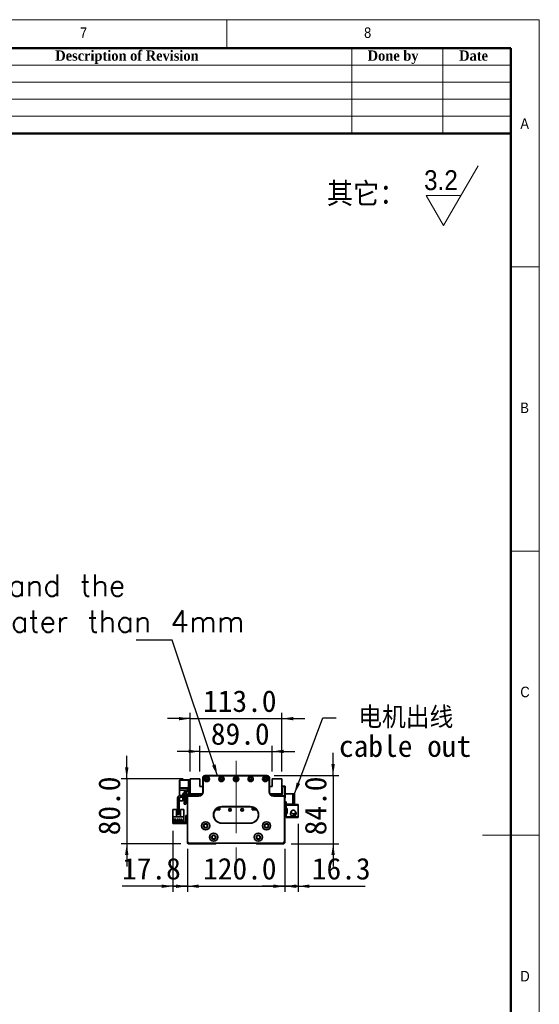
# Model space of a CAD drawing. Header units: millimetres. Extents: x 35 to 2905, y 35 to 2044.
# Tile 10 of 10: x 2265 to 2905, y 831 to 2044. Entities that reach past the tile are written whole.
import ezdxf

# ---------------------------------------------------------------- set-up
doc = ezdxf.new("R2010")
doc.units = ezdxf.units.MM
doc.header["$LTSCALE"] = 7
doc.linetypes.add('CENTERX2', pattern=[20.32, 12.7, -2.54, 2.54, -2.54])
doc.layers.add('黑色实线', color=7, linetype='Continuous')
doc.styles.add('SLDTEXTSTYLE0', font='Gothic.ttf', dxfattribs={"width": 0.913, "bigfont": 'bigfont'})
doc.styles.add('SLDTEXTSTYLE1', font='Gothic.ttf', dxfattribs={"width": 0.913})
doc.styles.add('SLDTEXTSTYLE2', font='timesbd.ttf', dxfattribs={"width": 0.933})
doc.styles.add('SLDTEXTSTYLE8', font='txt')
doc.styles.add('SLDTEXTSTYLE9', font='txt', dxfattribs={"bigfont": 'bigfont'})
doc.dimstyles.new('SLDDIMSTYLE0', dxfattribs={"dimtxt": 26.6, "dimasz": 14, "dimexe": 0, "dimexo": 0.0625, "dimgap": 6.65, "dimtad": 2, "dimdec": 1, "dimrnd": 1e-09, "dimzin": 4, "dimdsep": 46, "dimtxsty": 'SLDTEXTSTYLE8', "dimsah": 1, "dimcen": 0.09, "dimadec": 0, "dimazin": 1, "dimtfac": 1, "dimtdec": 1, "dimtmove": 0, "dimatfit": 0, "dimfxl": 0, "dimfrac": 2, "dimtolj": 1, "dimtzin": 12, "dimarcsym": 0})
doc.dimstyles.new('SLDDIMSTYLE1', dxfattribs={"dimtxt": 26.6, "dimasz": 14, "dimexe": 0, "dimexo": 0.0625, "dimgap": 6.65, "dimtad": 2, "dimdec": 1, "dimrnd": 1e-09, "dimzin": 12, "dimdsep": 46, "dimtxsty": 'SLDTEXTSTYLE8', "dimsah": 1, "dimcen": 0.09, "dimadec": 0, "dimazin": 3, "dimtfac": 1, "dimtdec": 1, "dimtmove": 0, "dimatfit": 0, "dimfxl": 0, "dimfrac": 2, "dimtolj": 1, "dimtzin": 12, "dimarcsym": 0})
doc.dimstyles.new('SLDDIMSTYLE2', dxfattribs={"dimtxt": 0.18, "dimasz": 14, "dimexe": 0, "dimexo": 0.0625, "dimgap": 0, "dimtad": 0, "dimtih": 1, "dimtoh": 1, "dimdec": 0, "dimrnd": 1e-09, "dimzin": 0, "dimdsep": 46, "dimtxsty": 'Standard', "dimsah": 1, "dimcen": 0.09, "dimadec": 0, "dimazin": 0, "dimtfac": 14, "dimtdec": 0, "dimtofl": 0, "dimtmove": 0, "dimatfit": 3, "dimfxl": 0, "dimfrac": 2, "dimtolj": 1, "dimtzin": 0, "dimarcsym": 0})

# ---------------------------------------------------------------- blocks, each defined once
blk = doc.blocks.new('SW_SFSYMBOL_0')
at = {"color": 0, "linetype": 'Continuous', "lineweight": 18}
for p, q in [((24, -36.7), (66.5, 36.8)), ((24, -36.7), (2.8, 0)), ((45.3, 0), (2.8, 0))]:
    blk.add_line(p, q, dxfattribs=at)
at = {"color": 0, "linetype": 'Continuous', "lineweight": 18, "insert": (0, 31.3), "char_height": 24.5, "attachment_point": 1, "style": 'SLDTEXTSTYLE1'}
blk.add_mtext('3.2', dxfattribs=at)
blk = doc.blocks.new('_D')
at = {"layer": '黑色实线'}
for p, q in [((2471.5, 1022.8), (2471.5, 969.8)), ((2591.5, 1022.8), (2591.5, 969.8)), ((2471.5, 976.8), (2443.5, 976.8)), ((2471.5, 976.8), (2591.5, 976.8)), ((2591.5, 976.8), (2619.5, 976.8))]:
    blk.add_line(p, q, dxfattribs=at)
for points in [[(2471.5, 976.8), (2457.5, 978.9), (2457.5, 974.7)], [(2591.5, 976.8), (2605.5, 974.7), (2605.5, 978.9)]]:
    blk.add_solid(points, dxfattribs=at)
at = {"layer": '黑色实线', "insert": (2490.8, 1011.7), "char_height": 26.6, "attachment_point": 1, "style": 'SLDTEXTSTYLE8'}
blk.add_mtext('120.0', dxfattribs=at)
blk = doc.blocks.new('_D_1')
at = {"layer": '黑色实线'}
for p, q in [((2453.7, 1045), (2453.7, 969.8)), ((2471.5, 1022.8), (2471.5, 969.8)), ((2453.7, 976.8), (2391, 976.8)), ((2453.7, 976.8), (2471.5, 976.8)), ((2471.5, 976.8), (2499.5, 976.8))]:
    blk.add_line(p, q, dxfattribs=at)
for points in [[(2453.7, 976.8), (2439.7, 978.9), (2439.7, 974.7)], [(2471.5, 976.8), (2485.5, 974.7), (2485.5, 978.9)]]:
    blk.add_solid(points, dxfattribs=at)
at = {"layer": '黑色实线', "insert": (2391, 1011.7), "char_height": 26.6, "attachment_point": 1, "style": 'SLDTEXTSTYLE8'}
blk.add_mtext('17.8', dxfattribs=at)
blk = doc.blocks.new('_D_2')
at = {"layer": '黑色实线'}
for p, q in [((2651, 1113.2), (2651, 1141.2)), ((2578.3, 1113.2), (2658, 1113.2)), ((2651, 1113.2), (2651, 1029.2)), ((2599.3, 1029.2), (2658, 1029.2)), ((2651, 1029.2), (2651, 1001.2))]:
    blk.add_line(p, q, dxfattribs=at)
for points in [[(2651, 1113.2), (2653.1, 1127.2), (2648.9, 1127.2)], [(2651, 1029.2), (2648.9, 1015.2), (2653.1, 1015.2)]]:
    blk.add_solid(points, dxfattribs=at)
at = {"layer": '黑色实线', "insert": (2616.1, 1039.5), "char_height": 26.6, "attachment_point": 1, "rotation": 90, "style": 'SLDTEXTSTYLE8'}
blk.add_mtext('84.0', dxfattribs=at)
blk = doc.blocks.new('_D_3')
at = {"layer": '黑色实线'}
for p, q in [((2396.8, 1109.2), (2396.8, 1137.2)), ((2466.1, 1109.2), (2389.8, 1109.2)), ((2396.8, 1109.2), (2396.8, 1029.2)), ((2463.6, 1029.2), (2389.8, 1029.2)), ((2396.8, 1029.2), (2396.8, 1001.2))]:
    blk.add_line(p, q, dxfattribs=at)
for points in [[(2396.8, 1109.2), (2398.9, 1123.2), (2394.7, 1123.2)], [(2396.8, 1029.2), (2394.7, 1015.2), (2398.9, 1015.2)]]:
    blk.add_solid(points, dxfattribs=at)
at = {"layer": '黑色实线', "insert": (2361.9, 1039.5), "char_height": 26.6, "attachment_point": 1, "rotation": 90, "style": 'SLDTEXTSTYLE8'}
blk.add_mtext('80.0', dxfattribs=at)
blk = doc.blocks.new('_D_4')
at = {"layer": '黑色实线'}
for p, q in [((2475, 1118.1), (2475, 1190.2)), ((2588, 1118.1), (2588, 1190.2)), ((2475, 1183.2), (2447, 1183.2)), ((2475, 1183.2), (2588, 1183.2)), ((2588, 1183.2), (2616, 1183.2))]:
    blk.add_line(p, q, dxfattribs=at)
for points in [[(2475, 1183.2), (2461, 1185.3), (2461, 1181.1)], [(2588, 1183.2), (2602, 1181.1), (2602, 1185.3)]]:
    blk.add_solid(points, dxfattribs=at)
at = {"layer": '黑色实线', "insert": (2490.8, 1218.1), "char_height": 26.6, "attachment_point": 1, "style": 'SLDTEXTSTYLE8'}
blk.add_mtext('113.0', dxfattribs=at)
blk = doc.blocks.new('_D_5')
at = {"layer": '黑色实线'}
for p, q in [((2487, 1142.8), (2459, 1142.8)), ((2487, 1118.1), (2487, 1149.8)), ((2487, 1142.8), (2576, 1142.8)), ((2576, 1118.1), (2576, 1149.8)), ((2576, 1142.8), (2604, 1142.8))]:
    blk.add_line(p, q, dxfattribs=at)
for points in [[(2487, 1142.8), (2473, 1144.9), (2473, 1140.7)], [(2576, 1142.8), (2590, 1140.7), (2590, 1144.9)]]:
    blk.add_solid(points, dxfattribs=at)
at = {"layer": '黑色实线', "insert": (2500.4, 1177.7), "char_height": 26.6, "attachment_point": 1, "style": 'SLDTEXTSTYLE8'}
blk.add_mtext('89.0', dxfattribs=at)
blk = doc.blocks.new('_D_6')
at = {"layer": '黑色实线'}
for p, q in [((2607.8, 1053.6), (2607.8, 969.8)), ((2591.5, 1021.3), (2591.5, 969.8)), ((2591.5, 976.8), (2563.5, 976.8)), ((2607.8, 976.8), (2591.5, 976.8)), ((2607.8, 976.8), (2690.3, 976.8))]:
    blk.add_line(p, q, dxfattribs=at)
for points in [[(2591.5, 976.8), (2577.5, 978.9), (2577.5, 974.7)], [(2607.8, 976.8), (2621.8, 974.7), (2621.8, 978.9)]]:
    blk.add_solid(points, dxfattribs=at)
at = {"layer": '黑色实线', "insert": (2624.8, 1011.7), "char_height": 26.6, "attachment_point": 1, "style": 'SLDTEXTSTYLE8'}
blk.add_mtext('16.3', dxfattribs=at)
blk = doc.blocks.new('SW_NOTE_3')
at = {"layer": '黑色实线', "color": 0, "char_height": 26.6, "attachment_point": 1}
for s, insert, style in [(' 电机出线', (3.7, 13.6), 'SLDTEXTSTYLE9'), ('cable out', (3.7, -21.6), 'SLDTEXTSTYLE8')]:
    blk.add_mtext(s, dxfattribs=dict(at, insert=insert, style=style))
blk = doc.blocks.new('SW_NOTE_4')
at = {"layer": '黑色实线', "color": 0, "insert": (-868.8, 81), "char_height": 26.6, "attachment_point": 1, "style": 'SLDTEXTSTYLE9'}
blk.add_mtext('The distance between the load plate and the \\Psteel belt protection belt shall be greater than 4mm', dxfattribs=at)

msp = doc.modelspace()

# ---------------------------------------------------------------- linework, layer by layer
at = {"color": 7, "linetype": 'Continuous', "lineweight": 18}
for p, q in [((2905, 2044), (35, 2044)), ((2520, 2009), (2520, 2044)), ((2905, 35), (2905, 2044)), ((70, 2009), (2870, 2009)), ((2674, 2009), (2674, 1904)), ((2786, 2009), (2786, 1904)), ((2870, 2009), (2870, 1904)), ((2870, 2009), (2870, 70)), ((2030, 1988), (2870, 1988)), ((2030, 1967), (2870, 1967)), ((2030, 1946), (2870, 1946)), ((2030, 1925), (2870, 1925)), ((2905, 1739.5), (2870, 1739.5)), ((2870, 1389.5), (2905, 1389.5)), ((2905, 1039.5), (2835, 1039.5))]:
    msp.add_line(p, q, dxfattribs=at)
at = {"color": 7, "linetype": 'Continuous', "lineweight": 50}
for p, q in [((2870, 2009), (70, 2009)), ((2870, 2009), (2870, 70)), ((2870, 1904), (2030, 1904))]:
    msp.add_line(p, q, dxfattribs=at)
at = {"color": 7, "linetype": 'Continuous', "lineweight": 35}
for p, q in [((2462.26, 1107.66), (2461.96, 1107.36)), ((2462.26, 1107.36), (2461.96, 1107.24)), ((2461.96, 1107.24), (2461.96, 1107.36)), ((2461.96, 1098.08), (2461.96, 1107.24)), ((2462.26, 1107.66), (2462.26, 1107.36)), ((2462.26, 1107.66), (2472.96, 1107.66)), ((2462.26, 1107.36), (2462.26, 1097.96)), ((2472.96, 1107.36), (2462.26, 1107.36)), ((2472.96, 1106.66), (2472.96, 1107.66)), ((2472.96, 1107.66), (2474.96, 1107.66)), ((2474.96, 1106.66), (2472.96, 1106.66)), ((2472.96, 1106.66), (2472.96, 1098.16)), ((2486.96, 1109.16), (2474.96, 1109.16)), ((2474.96, 1109.16), (2474.96, 1090.66)), ((2486.96, 1099.66), (2486.96, 1109.16)), ((2490.43, 1110.36), (2490.43, 1108.36)), ((2490.43, 1110.36), (2490.46, 1110.36)), ((2490.43, 1108.36), (2490.46, 1108.36)), ((2490.46, 1110.16), (2490.76, 1110.16)), ((2490.46, 1093.16), (2490.46, 1110.16)), ((2490.76, 1110.16), (2490.76, 1093.16)), ((2493.46, 1113.16), (2493.46, 1112.86)), ((2493.46, 1113.16), (2569.46, 1113.16)), ((2569.46, 1112.86), (2493.46, 1112.86)), ((2569.46, 1113.16), (2569.46, 1112.86)), ((2572.46, 1110.16), (2572.16, 1110.16)), ((2572.16, 1093.16), (2572.16, 1110.16)), ((2572.45, 1110.36), (2572.48, 1110.36)), ((2572.46, 1110.16), (2572.46, 1093.16)), ((2572.48, 1108.36), (2572.46, 1108.36)), ((2572.48, 1110.36), (2572.48, 1108.36)), ((2587.96, 1109.16), (2575.96, 1109.16)), ((2575.96, 1109.16), (2575.96, 1099.66)), ((2587.96, 1090.66), (2587.96, 1109.16)), ((2461.66, 1095.06), (2461.66, 1097.66)), ((2461.66, 1097.66), (2472.96, 1097.66)), ((2461.66, 1095.06), (2469.32, 1095.06)), ((2461.66, 1088.41), (2461.66, 1095.06)), ((2462.26, 1097.96), (2461.96, 1098.08)), ((2461.96, 1097.96), (2461.96, 1098.08)), ((2461.96, 1097.96), (2462.26, 1097.66)), ((2462.26, 1097.96), (2462.26, 1097.66)), ((2462.26, 1097.96), (2472.96, 1097.96)), ((2467.46, 1091.68), (2467.46, 1088.66)), ((2469.46, 1091.66), (2469.46, 1088.66)), ((2472.96, 1098.16), (2474.96, 1098.16)), ((2472.96, 1097.16), (2472.96, 1098.16)), ((2474.96, 1097.16), (2472.96, 1097.16)), ((2472.96, 1097.16), (2472.96, 1090.16)), ((2490.46, 1099.66), (2486.96, 1099.66)), ((2490.76, 1093.16), (2490.46, 1093.16)), ((2572.46, 1093.16), (2572.16, 1093.16)), ((2575.96, 1099.66), (2572.46, 1099.66)), ((2587.96, 1100.16), (2591.66, 1100.16)), ((2591.66, 1099.16), (2587.96, 1099.16)), ((2587.96, 1097.66), (2588.46, 1097.66)), ((2588.46, 1097.66), (2588.46, 1089.66)), ((2591.66, 1099.16), (2591.66, 1100.16)), ((2591.66, 1100.16), (2591.96, 1099.86)), ((2591.66, 1086.16), (2591.66, 1099.16)), ((2591.96, 1099.04), (2591.66, 1099.16)), ((2591.96, 1099.86), (2591.96, 1099.04)), ((2591.96, 1099.04), (2591.96, 1086.28)), ((2459.46, 1085.16), (2459.46, 1066.16)), ((2461.46, 1085.16), (2461.46, 1066.16)), ((2461.66, 1082.16), (2461.66, 1085.91)), ((2465.96, 1082.16), (2461.66, 1082.16)), ((2471.46, 1088.66), (2462.96, 1088.66)), ((2471.46, 1086.66), (2462.96, 1086.66)), ((2465.96, 1091.16), (2467.46, 1091.16)), ((2465.96, 1088.66), (2465.96, 1091.16)), ((2465.96, 1082.16), (2465.96, 1086.66)), ((2467.46, 1086.66), (2467.46, 1085.66)), ((2467.46, 1085.66), (2469.46, 1085.66)), ((2467.46, 1077.66), (2467.46, 1085.66)), ((2469.46, 1091.16), (2470.96, 1091.16)), ((2469.46, 1086.66), (2469.46, 1085.66)), ((2469.46, 1085.66), (2469.46, 1077.66)), ((2470.96, 1091.16), (2470.96, 1088.66)), ((2470.96, 1086.66), (2470.96, 1082.16)), ((2471.46, 1082.16), (2470.96, 1082.16)), ((2471.76, 1086.66), (2471.46, 1086.66)), ((2471.46, 1031.66), (2471.46, 1086.66)), ((2471.76, 1086.66), (2471.76, 1031.78)), ((2472.96, 1087.86), (2472.96, 1088.16)), ((2472.96, 1088.16), (2485.46, 1088.16)), ((2485.46, 1087.86), (2472.96, 1087.86)), ((2474.96, 1090.66), (2489.79, 1090.66)), ((2474.96, 1090.66), (2474.96, 1090.16)), ((2475.26, 1088.16), (2475.26, 1090.66)), ((2475.95, 1089.66), (2476.95, 1090.66)), ((2475.95, 1089.66), (2475.95, 1088.16)), ((2476.55, 1088.61), (2477.5, 1089.56)), ((2476.55, 1088.16), (2476.55, 1088.61)), ((2488.93, 1089.56), (2477.5, 1089.56)), ((2485.46, 1087.86), (2485.46, 1088.16)), ((2487.88, 1090.66), (2488.08, 1090.45)), ((2489.46, 1090.16), (2488.79, 1090.16)), ((2573.13, 1090.66), (2587.96, 1090.66)), ((2574.12, 1090.16), (2573.46, 1090.16)), ((2585.41, 1089.56), (2573.99, 1089.56)), ((2575.04, 1090.66), (2574.83, 1090.45)), ((2574.83, 1090.45), (2575.04, 1090.66)), ((2574.83, 1090.45), (2574.83, 1090.45)), ((2577.46, 1088.16), (2577.46, 1087.86)), ((2577.46, 1088.16), (2589.96, 1088.16)), ((2589.96, 1087.86), (2577.46, 1087.86)), ((2585.41, 1089.56), (2586.36, 1088.61)), ((2586.96, 1089.66), (2585.96, 1090.66)), ((2586.36, 1088.16), (2586.36, 1088.61)), ((2588.46, 1089.66), (2586.96, 1089.66)), ((2586.96, 1088.16), (2586.96, 1089.66)), ((2588.46, 1090.66), (2587.96, 1090.66)), ((2589.96, 1088.16), (2589.96, 1087.86)), ((2591.16, 1031.78), (2591.16, 1086.66)), ((2591.46, 1086.66), (2591.16, 1086.66)), ((2591.46, 1086.66), (2591.46, 1031.66)), ((2591.46, 1086.16), (2591.66, 1086.16)), ((2591.66, 1085.16), (2591.46, 1085.16)), ((2593.36, 1080.66), (2591.46, 1080.66)), ((2591.96, 1086.28), (2591.66, 1086.16)), ((2591.66, 1085.16), (2591.66, 1086.16)), ((2591.96, 1085.46), (2591.66, 1085.16)), ((2601.36, 1090.66), (2591.96, 1090.66)), ((2591.96, 1086.28), (2591.96, 1085.46)), ((2593.36, 1077.66), (2593.36, 1080.66)), ((2601.36, 1077.66), (2601.36, 1090.66)), ((2601.36, 1090.66), (2603.36, 1090.66)), ((2603.36, 1090.66), (2603.36, 1077.66)), ((2453.66, 1071.36), (2457.96, 1071.36)), ((2453.66, 1071.36), (2453.66, 1062.06)), ((2457.96, 1062.36), (2457.96, 1071.36)), ((2462.96, 1071.36), (2462.96, 1062.36)), ((2462.96, 1071.36), (2467.26, 1071.36)), ((2467.26, 1071.36), (2467.26, 1062.06)), ((2469.46, 1077.66), (2467.46, 1077.66)), ((2506.03, 1070.76), (2511.46, 1070.76)), ((2506.11, 1070.86), (2511.46, 1070.86)), ((2508.71, 1071.16), (2506.36, 1071.16)), ((2509.35, 1071.8), (2508.71, 1071.16)), ((2508.85, 1071.16), (2508.71, 1071.16)), ((2508.85, 1071.16), (2509.95, 1072.26)), ((2509.35, 1071.8), (2509.35, 1073.54)), ((2509.95, 1072.26), (2509.95, 1073.82)), ((2511.46, 1070.76), (2511.46, 1074.34)), ((2513.96, 1074.96), (2548.96, 1074.96)), ((2513.96, 1074.96), (2513.96, 1074.66)), ((2548.96, 1074.66), (2513.96, 1074.66)), ((2548.96, 1074.96), (2548.96, 1074.66)), ((2551.46, 1074.34), (2551.46, 1070.76)), ((2551.46, 1070.86), (2556.8, 1070.86)), ((2551.46, 1070.76), (2556.88, 1070.76)), ((2552.46, 1074.03), (2552.46, 1070.86)), ((2553.26, 1073.69), (2553.26, 1071.96)), ((2553.26, 1073.69), (2553.26, 1071.96)), ((2553.26, 1071.96), (2554.06, 1071.16)), ((2553.26, 1071.96), (2553.26, 1071.96)), ((2554.06, 1071.16), (2553.26, 1071.96)), ((2553.56, 1071.8), (2553.56, 1073.54)), ((2553.56, 1071.8), (2553.56, 1073.54)), ((2554.2, 1071.16), (2553.56, 1071.8)), ((2553.56, 1071.8), (2554.2, 1071.16)), ((2553.56, 1071.8), (2553.56, 1071.8)), ((2554.2, 1071.16), (2554.06, 1071.16)), ((2554.06, 1071.16), (2554.06, 1071.16)), ((2556.56, 1071.16), (2554.2, 1071.16)), ((2601.36, 1077.66), (2593.36, 1077.66)), ((2593.36, 1077.66), (2593.36, 1076.46)), ((2593.36, 1072.46), (2593.36, 1076.46)), ((2593.36, 1076.46), (2607.76, 1076.46)), ((2594.36, 1072.46), (2593.36, 1072.46)), ((2593.36, 1072.46), (2593.36, 1071.96)), ((2593.36, 1071.96), (2593.36, 1066.96)), ((2594.36, 1071.96), (2593.36, 1071.96)), ((2594.36, 1066.46), (2594.36, 1072.46)), ((2598.81, 1067.26), (2598.71, 1066.46)), ((2599.04, 1067.9), (2598.9, 1067.58)), ((2598.92, 1068.04), (2598.95, 1068.05)), ((2598.95, 1068.05), (2599.33, 1068.63)), ((2599.11, 1067.97), (2598.95, 1068.05)), ((2599.07, 1067.88), (2598.95, 1067.94)), ((2599.36, 1077.66), (2599.36, 1077.46)), ((2607.76, 1077.46), (2599.36, 1077.46)), ((2603.36, 1077.66), (2601.36, 1077.66)), ((2607.76, 1077.46), (2607.76, 1076.46)), ((2607.76, 1076.46), (2607.76, 1062.46)), ((2467.26, 1062.06), (2453.66, 1062.06)), ((2453.66, 1062.06), (2453.66, 1055.86)), ((2453.66, 1053.86), (2453.66, 1055.86)), ((2453.66, 1055.86), (2454.66, 1055.86)), ((2466.96, 1057.16), (2453.96, 1057.16)), ((2453.96, 1057.16), (2453.96, 1056.46)), ((2453.96, 1056.46), (2466.96, 1056.46)), ((2454.66, 1055.86), (2454.66, 1053.86)), ((2468.46, 1055.86), (2454.66, 1055.86)), ((2454.9, 1059.41), (2454.9, 1059.11)), ((2457.4, 1059.41), (2454.9, 1059.41)), ((2454.9, 1059.11), (2457.4, 1059.11)), ((2457.4, 1059.11), (2457.4, 1059.41)), ((2462.96, 1062.36), (2457.96, 1062.36)), ((2459.94, 1059.41), (2458.44, 1059.41)), ((2458.44, 1059.41), (2458.44, 1059.11)), ((2458.44, 1059.11), (2459.94, 1059.11)), ((2459.46, 1066.16), (2461.46, 1066.16)), ((2459.46, 1065.16), (2459.46, 1066.16)), ((2461.46, 1065.16), (2459.46, 1065.16)), ((2459.94, 1059.11), (2459.94, 1059.41)), ((2462.48, 1059.41), (2460.98, 1059.41)), ((2460.98, 1059.41), (2460.98, 1059.11)), ((2460.98, 1059.11), (2462.48, 1059.11)), ((2461.46, 1066.16), (2461.46, 1065.16)), ((2462.48, 1059.11), (2462.48, 1059.41)), ((2465.02, 1059.41), (2463.52, 1059.41)), ((2463.52, 1059.41), (2463.52, 1059.11)), ((2463.52, 1059.11), (2465.02, 1059.11)), ((2465.02, 1059.11), (2465.02, 1059.41)), ((2466.96, 1056.46), (2466.96, 1057.16)), ((2467.26, 1055.86), (2467.26, 1062.06)), ((2468.46, 1055.86), (2468.46, 1053.86)), ((2469.46, 1063.86), (2471.46, 1063.86)), ((2469.46, 1062.86), (2469.46, 1063.86)), ((2471.46, 1062.86), (2469.46, 1062.86)), ((2469.46, 1054.86), (2469.46, 1062.86)), ((2593.36, 1066.46), (2593.36, 1066.96)), ((2593.36, 1066.96), (2594.36, 1066.96)), ((2593.36, 1062.46), (2593.36, 1066.46)), ((2593.36, 1066.46), (2594.36, 1066.46)), ((2607.76, 1062.46), (2593.36, 1062.46)), ((2593.36, 1062.46), (2593.36, 1061.26)), ((2599.36, 1061.26), (2593.36, 1061.26)), ((2598.95, 1064.87), (2598.92, 1064.88)), ((2599.36, 1061.46), (2607.76, 1061.46)), ((2599.36, 1061.46), (2599.36, 1061.26)), ((2604.25, 1067.01), (2604.28, 1067.03)), ((2607.76, 1062.46), (2607.76, 1061.46)), ((2454.66, 1053.86), (2453.66, 1053.86)), ((2468.46, 1053.86), (2454.66, 1053.86)), ((2469.46, 1054.86), (2471.46, 1054.86)), ((2469.46, 1053.86), (2469.46, 1054.86)), ((2471.46, 1053.86), (2469.46, 1053.86)), ((2513.96, 1054.66), (2548.96, 1054.66)), ((2513.96, 1054.66), (2513.96, 1054.36)), ((2548.96, 1054.36), (2513.96, 1054.36)), ((2548.96, 1054.66), (2548.96, 1054.36)), ((2471.76, 1031.78), (2471.46, 1031.66)), ((2473.46, 1029.66), (2471.46, 1031.66)), ((2471.46, 1030.16), (2471.46, 1031.66)), ((2471.76, 1031.78), (2473.58, 1029.96)), ((2589.33, 1029.96), (2591.16, 1031.78)), ((2591.46, 1031.66), (2589.46, 1029.66)), ((2591.16, 1031.78), (2591.46, 1031.66)), ((2591.46, 1030.16), (2591.46, 1031.66)), ((2472.46, 1029.16), (2471.46, 1030.16)), ((2506.46, 1029.16), (2472.46, 1029.16)), ((2473.58, 1029.96), (2473.46, 1029.66)), ((2589.46, 1029.66), (2473.46, 1029.66)), ((2473.58, 1029.96), (2589.33, 1029.96)), ((2506.46, 1029.16), (2506.96, 1029.66)), ((2556.46, 1029.16), (2555.96, 1029.66)), ((2590.46, 1029.16), (2556.46, 1029.16)), ((2589.33, 1029.96), (2589.46, 1029.66)), ((2590.46, 1029.16), (2591.46, 1030.16))]:
    msp.add_line(p, q, dxfattribs=at)
at = {"color": 7, "linetype": 'Continuous', "lineweight": 35, "flags": 128}
msp.add_lwpolyline([(2468.46, 1053.86), (2469.04, 1053.91), (2469.46, 1054.03)], dxfattribs=at)
at = {"color": 7, "linetype": 'Continuous', "lineweight": 35}
for centre, radius in [((2495.46, 1108.91), 3.25), ((2495.46, 1108.91), 3), ((2495.46, 1108.91), 1.6), ((2495.46, 1108.91), 1.25), ((2513.46, 1108.91), 3.25), ((2513.46, 1108.91), 3), ((2513.46, 1108.91), 1.6), ((2513.46, 1108.91), 1.25), ((2531.46, 1108.91), 3.25), ((2531.46, 1108.91), 3), ((2531.46, 1108.91), 1.6), ((2531.46, 1108.91), 1.25), ((2549.46, 1108.91), 3.25), ((2549.46, 1108.91), 3), ((2549.46, 1108.91), 1.6), ((2549.46, 1108.91), 1.25), ((2567.46, 1108.91), 3.25), ((2567.46, 1108.91), 3), ((2567.46, 1108.91), 1.6), ((2567.46, 1108.91), 1.25), ((2523.96, 1070.86), 1.53), ((2523.96, 1070.86), 1.25), ((2538.96, 1070.86), 1.53), ((2538.96, 1070.86), 1.25), ((2493.96, 1051.19), 5.03), ((2493.96, 1051.19), 5), ((2568.96, 1051.19), 5.03), ((2568.96, 1051.19), 5), ((2493.96, 1051.19), 2.65), ((2493.96, 1051.19), 2.1), ((2568.96, 1051.19), 2.65), ((2568.96, 1051.19), 2.1), ((2503.96, 1037.19), 5.03), ((2503.96, 1037.19), 5), ((2503.96, 1037.19), 2.65), ((2503.96, 1037.19), 2.1), ((2558.96, 1037.19), 5.03), ((2558.96, 1037.19), 5), ((2558.96, 1037.19), 2.65), ((2558.96, 1037.19), 2.1)]:
    msp.add_circle(centre, radius, dxfattribs=at)
for centre, radius, start, end in [((2493.46, 1110.16), 3, 90, 180), ((2493.46, 1110.16), 2.7, 90, 180), ((2569.46, 1110.16), 3, 0, 90), ((2569.46, 1110.16), 2.7, 0, 90), ((2471.46, 1091.68), 4, 94.78019, 180), ((2471.46, 1091.66), 2, 94.78019, 180), ((2470.96, 1097.66), 2, 274.78019, 0), ((2470.96, 1097.64), 4, 274.78019, 300), ((2485.46, 1093.16), 5.3, 270, 0), ((2485.46, 1093.16), 5, 270, 0), ((2577.46, 1093.16), 5.3, 180, 270), ((2577.46, 1093.16), 5, 180, 270), ((2462.96, 1085.16), 3.5, 90, 180), ((2462.96, 1085.16), 1.5, 90, 180), ((2471.46, 1090.16), 1.5, 270, 0), ((2472.96, 1086.66), 1.5, 90, 180), ((2472.96, 1086.66), 1.2, 90, 180), ((2471.46, 1090.16), 3.5, 325.1501, 0), ((2488.79, 1091.16), 1, 224.99989, 270), ((2574.12, 1091.16), 1, 270, 315.00006), ((2574.12, 1091.16), 1, 270, 315.00006), ((2589.96, 1086.66), 1.5, 0, 90), ((2589.96, 1086.66), 1.2, 0, 90), ((2513.96, 1064.66), 10.3, 90, 270), ((2513.96, 1064.66), 10, 90, 270), ((2548.96, 1064.66), 10.3, 270, 90), ((2548.96, 1064.66), 10, 270, 90), ((2601.96, 1066.46), 3.4, 207.88541, 44.31348), ((2601.96, 1066.46), 3.45, 0, 47.89891), ((2468.46, 1056.86), 1, 270, 0), ((2601.96, 1066.46), 3.45, 237.57421, 0), ((2601.96, 1066.46), 2.5, 274.06825, 11.05475), ((2601.96, 1066.46), 2.6, 277.27427, 10.90897)]:
    msp.add_arc(centre, radius, start, end, dxfattribs=at)
for points, knots in [([(2599.78, 1069.39), (2599.6, 1069.03), (2599.27, 1068.37), (2598.81, 1067.31), (2598.59, 1066.49), (2598.53, 1065.82), (2598.64, 1065.26), (2598.86, 1064.66), (2599.31, 1064.06), (2600, 1063.62), (2600.72, 1063.38), (2601.48, 1063.38), (2602.19, 1063.62), (2602.37, 1063.74), (2602.33, 1063.77), (2602.31, 1063.79)], [0, 0, 0, 0, 0.1800969, 0.3300072, 0.4496425, 0.5397511, 0.5746297, 0.6053271, 0.6784024, 0.7214104, 0.761986, 0.8291663, 0.8886754, 0.9606027, 1, 1, 1, 1]), ([(2603.35, 1070.22), (2603.59, 1069.99), (2604.09, 1069.53), (2604.5, 1068.62), (2604.54, 1067.7), (2604.26, 1066.9), (2603.75, 1066.29), (2603.06, 1065.88), (2602.25, 1065.71), (2601.41, 1065.82), (2600.63, 1066.19), (2600.01, 1066.79), (2599.62, 1067.55), (2599.53, 1068.4), (2599.64, 1069.15), (2599.98, 1069.75), (2600.51, 1070.17), (2601.24, 1070.41), (2601.99, 1070.49), (2602.53, 1070.52), (2602.79, 1070.5), (2602.88, 1070.51), (2602.9, 1070.5), (2602.98, 1070.47), (2603.13, 1070.38), (2603.26, 1070.28), (2603.35, 1070.22)], [0, 0, 0, 0, 0.0648161, 0.12977976, 0.18973068, 0.2426175, 0.29441301, 0.34624141, 0.39872425, 0.45219928, 0.50660057, 0.56145162, 0.61605044, 0.66977278, 0.72706625, 0.76537579, 0.80369135, 0.85890874, 0.91422891, 0.94955388, 0.9639999, 0.96485077, 0.96575867, 0.96870996, 0.98052786, 1, 1, 1, 1]), ([(2604.18, 1065.32), (2604.28, 1065.57), (2604.48, 1066.03), (2604.52, 1066.54), (2604.43, 1066.85), (2604.41, 1066.94)], [0, 0, 0, 0, 0.4359953, 0.8267103, 1, 1, 1, 1])]:
    msp.add_open_spline(points, degree=3, knots=knots, dxfattribs=at)
at = {"layer": '黑色实线', "linetype": 'CENTERX2', "lineweight": 18}
msp.add_line((2531.46, 1131.11), (2531.46, 987.21), dxfattribs=at)

# ---------------------------------------------------------------- block references
at = {"color": 7, "linetype": 'Continuous', "lineweight": 18}
msp.add_blockref('SW_SFSYMBOL_0', (2763.03, 1827.32), dxfattribs=at)
at = {"layer": '黑色实线'}
for name, p in [('SW_NOTE_4', (2408.24, 1279.69)), ('SW_NOTE_3', (2654.57, 1184.32))]:
    msp.add_blockref(name, p, dxfattribs=at)

# ---------------------------------------------------------------- texts
at = {"color": 7, "linetype": 'Continuous', "lineweight": 0}
for s, insert, char_height, attachment_point, style in [('7', (2339.17, 2034.52), 12.96, 1, 'SLDTEXTSTYLE1'), ('8', (2689.17, 2034.52), 12.96, 1, 'SLDTEXTSTYLE1'), ('Description of Revision', (2397.01, 2006.1), 12.6, 2, 'SLDTEXTSTYLE2'), ('Done by', (2724.88, 2006.1), 12.6, 2, 'SLDTEXTSTYLE2'), ('Date', (2824, 2006.1), 12.6, 2, 'SLDTEXTSTYLE2'), ('A', (2881.67, 1922.52), 12.96, 1, 'SLDTEXTSTYLE1'), ('B', (2881.67, 1572.52), 12.96, 1, 'SLDTEXTSTYLE1'), ('C', (2881.67, 1222.52), 12.96, 1, 'SLDTEXTSTYLE1'), ('D', (2881.67, 872.52), 12.96, 1, 'SLDTEXTSTYLE1')]:
    msp.add_mtext(s, dxfattribs=dict(at, insert=insert, char_height=char_height, attachment_point=attachment_point, style=style))
at = {"color": 7, "linetype": 'Continuous', "lineweight": 18, "insert": (2643.32, 1843.08), "char_height": 25.929, "attachment_point": 1, "style": 'SLDTEXTSTYLE0'}
msp.add_mtext('其它：', dxfattribs=at)

# ---------------------------------------------------------------- dimensions: what is measured, and where the dimension line sits
at = {"layer": '黑色实线'}
for base, p1, p2, dimstyle, picture, middle in [((2587.96, 1183.16), (2474.96, 1109.16), (2587.96, 1109.16), 'SLDDIMSTYLE0', '_D_4', (2533.16, 1183.16)), ((2575.96, 1142.77), (2486.96, 1109.16), (2575.96, 1109.16), 'SLDDIMSTYLE0', '_D_5', (2533.16, 1142.77)), ((2591.46, 976.79), (2607.76, 1062.46), (2591.46, 1030.16), 'SLDDIMSTYLE1', '_D_6', (2657.52, 976.79)), ((2471.46, 976.79), (2453.66, 1053.86), (2471.46, 1031.66), 'SLDDIMSTYLE1', '_D_1', (2423.74, 976.79)), ((2591.46, 976.79), (2471.46, 1031.66), (2591.46, 1031.66), 'SLDDIMSTYLE0', '_D', (2533.16, 976.79))]:
    dim = msp.add_linear_dim(base=base, p1=p1, p2=p2, dimstyle=dimstyle, dxfattribs=at)
    dim.commit()
    dim.dimension.update_dxf_attribs({"geometry": picture, "text_midpoint": middle, "dimtype": 160})
for base, p1, p2, picture, middle in [((2651.04, 1029.16), (2569.46, 1113.16), (2590.46, 1029.16), '_D_2', (2651.04, 1072.28)), ((2396.8, 1029.16), (2474.96, 1109.16), (2472.46, 1029.16), '_D_3', (2396.8, 1072.28))]:
    dim = msp.add_linear_dim(base=base, p1=p1, p2=p2, angle=90, dimstyle='SLDDIMSTYLE0', dxfattribs=at)
    dim.commit()
    dim.dimension.update_dxf_attribs({"geometry": picture, "text_midpoint": middle, "dimtype": 160})

# ---------------------------------------------------------------- leaders
for points in [[(2508.54, 1112.86), (2452.69, 1279.69), (2408.24, 1279.69)], [(2603.36, 1090.66), (2638.17, 1184.32), (2654.57, 1184.32)]]:
    msp.add_leader(points, dimstyle='SLDDIMSTYLE2', dxfattribs=at)

doc.saveas('drawing.dxf')
